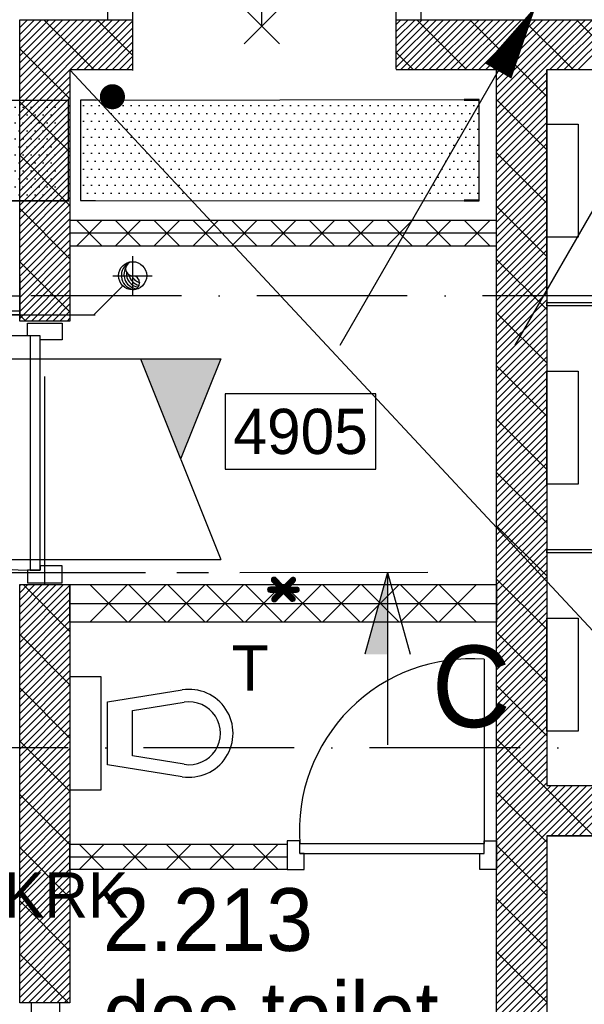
# Model space of a CAD drawing. Extents: x -1448 to 118900, y -195097 to 442500.
# Tile 35 of 103: x 25765 to 28015, y 411151 to 415073. Entities that reach past the tile are written whole.
import ezdxf
from ezdxf.enums import TextEntityAlignment as Align

# ---------------------------------------------------------------- set-up
doc = ezdxf.new("R2010")
doc.units = 0
doc.header["$LTSCALE"] = 100
for name, pattern in [('2322122', [47, 40, -7]), ('CENTER2', [11.25, 7.5, -1.25, 1.25, -1.25]), ('CENTER4', [5, 3.125, -0.625, 0.625, -0.625]), ('DASHDOT', [9, 6, -1.5, 0, -1.5]), ('LURETOUR', [6, 4, -2])]:
    doc.linetypes.add(name, pattern=pattern)
doc.layers.get('0').update_dxf_attribs({"linetype": 'CONTINUOUS'})
for name, color, linetype in [('AL$1----_ALGEMEEN', 7, 'CONTINUOUS'), ('AL$7----_STRAMIEN', 1, 'DASHDOT'), ('AL22----_BINNENWAND', 7, 'CONTINUOUS'), ('AL22----_CAMPINGWANDJE', 1, 'CONTINUOUS'), ('AL28----_KONSTRUKTIE', 3, 'CONTINUOUS'), ('AL32----_BINNENKOZ', 7, 'CONTINUOUS'), ('AL32----_DRAAIR', 7, 'CONTINUOUS'), ('AL32----_DRAAIRICHTING', 1, 'CONTINUOUS'), ('AL74----_INRSANITAIR', 7, 'CONTINUOUS'), ('ALL-----_REFLIJNEN', 8, 'CONTINUOUS'), ('ALXA7---_KALKZVUIL', 1, 'CONTINUOUS'), ('ALXAA---_GEWBETON', 12, 'CONTINUOUS'), ('ALXAB---_PREFABBETON', 1, 'CONTINUOUS'), ('BOUW', 8, 'CONTINUOUS'), ('DOORSNEDE', 1, 'CONTINUOUS'), ('KABELGOOT1', 8, 'CONTINUOUS'), ('MAATV-BETON', 1, 'CONTINUOUS'), ('MAATV-SPARING', 1, 'CONTINUOUS'), ('WL$1----', 4, 'CONTINUOUS'), ('WL521---', 4, 'CONTINUOUS'), ('WL570---', 3, 'CONTINUOUS'), ('WL570---_HARTLIJN', 1, 'CONTINUOUS'), ('WL570---_RETOUR', 3, 'CONTINUOUS'), ('WM521---', 1, 'CONTINUOUS'), ('WM570---', 1, 'CONTINUOUS')]:
    doc.layers.add(name, color=color, linetype=linetype)
doc.styles.add('BURO-018', font='BUROFONT.shx', dxfattribs={"height": 180})
doc.styles.add('BURO-025', font='BUROFONT.shx', dxfattribs={"height": 250})
doc.styles.add('BURO-050', font='BUROFONT.shx', dxfattribs={"height": 500})
doc.styles.get("Standard").update_dxf_attribs({"font": 'ISOCP'})

# ---------------------------------------------------------------- blocks, each defined once
blk = doc.blocks.new('LDV5')
at = {"color": 0, "linetype": 'CONTINUOUS'}
for p, q in [((4.5, 7.794), (6.75, 11.691)), ((0.25, 0.433), (2.5, 4.33)), ((-6.75, -11.691), (-0.25, -0.433))]:
    blk.add_line(p, q, dxfattribs=at)
for points in [[(6.75, 11.691, 0, 1, 0), (5.5, 9.526, 1, 1, 0)], [(-0.25, -0.433, 0, 1, 0), (-1.5, -2.598, 1, 1, 0)]]:
    blk.add_lwpolyline(points, format="xyseb", dxfattribs=at)
blk.add_circle((0, 0), 0.5, dxfattribs=at)
at = {"color": 0, "linetype": 'CONTINUOUS', "style": 'BURO-018'}
blk.add_attdef('LD_TEXT1', text='', height=1.8, dxfattribs=at).set_placement((3.5, 6.062), align=Align.MIDDLE)
blk = doc.blocks.new('EH100003')
blk.add_lwpolyline([(-1, -0.5), (0, -0.5), (0, 0.5), (-1, 0.5)])
blk = doc.blocks.new('EH100000')
at = {"linetype": 'BYBLOCK'}
for p, q in [((1, 0.5), (0, 0.5)), ((1, 0.5, 1), (0, 0.5, 1)), ((0, -0.5, 1), (1, -0.5, 1)), ((1, -0.5), (0, -0.5))]:
    blk.add_line(p, q, dxfattribs=at)
at = {"linetype": 'BYBLOCK', "invisible_edges": 15}
for points in [[(1, -0.5), (0, -0.5), (0, 0.5), (1, 0.5)], [(0, 0.5), (1, 0.5), (1, 0.5, 1), (0, 0.5, 1)], [(0, -0.5, 1), (1, -0.5, 1), (1, -0.5), (0, -0.5)]]:
    blk.add_3dface(points, dxfattribs=at)
blk = doc.blocks.new('EH100005')
blk.add_lwpolyline([(-1, -0.5), (0, -0.5), (0, 0.5), (-1, 0.5)])
blk = doc.blocks.new('LU-ORND')
at = {"color": 0, "linetype": 'CONTINUOUS'}
for p, q in [((-3, 1.5), (-3, -1.5)), ((3, 1.5), (-3, 1.5)), ((3, -1.5), (3, 1.5)), ((-3, -1.5), (3, -1.5))]:
    blk.add_line(p, q, dxfattribs=at)
blk = doc.blocks.new('LU-1-KI2')
at = {"color": 0, "linetype": 'CONTINUOUS'}
blk.add_circle((0, 0), 0.5, dxfattribs=at)
for centre, start, end in [((0.098, 0.01), 122.9221, 266.9628), ((0.191, 0.038), 151.6522, 263.7819), ((0.278, 0.084), 174.6069, 260.2716), ((0.354, 0.146), 192.3501, 256.1233), ((0.416, 0.222), 206.1028, 250.6419)]:
    blk.add_arc(centre, 0.5, start, end, dxfattribs=at)
at = {"layer": 'WL570---_HARTLIJN', "linetype": 'CENTER4'}
for p, q in [((0, 0.7), (0, -0.7)), ((-0.7, 0), (0.7, 0))]:
    blk.add_line(p, q, dxfattribs=at)
at = {"layer": 'WL570---_HARTLIJN', "color": 0, "linetype": 'CONTINUOUS'}
for centre, start, end in [((0, 0.25), 90, 270), ((0, -0.25), 270, 90)]:
    blk.add_arc(centre, 0.25, start, end, dxfattribs=at)
blk = doc.blocks.new('LU-2D-K-320')
at = {"color": 0, "linetype": 'CONTINUOUS'}
for p, q in [((-0.5, 400), (0.5, 400)), ((-0.5, -400), (0.5, -400))]:
    blk.add_line(p, q, dxfattribs=at)
blk = doc.blocks.new('LU-2-KB')
at = {"color": 0, "linetype": 'CONTINUOUS'}
for p, q in [((-0.4, 0.5), (0, -0.5)), ((-0.4, 0.5), (0, 0.5)), ((0, 0.5), (-0.2, 0))]:
    blk.add_line(p, q, dxfattribs=at)
blk.add_solid([(-0.4, 0.5), (0, 0.5), (-0.2, 0)], dxfattribs=at)

msp = doc.modelspace()

# ---------------------------------------------------------------- hatches: boundary and pattern name
at = {"layer": 'WM570---', "linetype": 'CONTINUOUS'}
h = msp.add_hatch(dxfattribs=at)
h.set_pattern_fill('DOTS', color=8, scale=20, style=0)
h.set_pattern_definition([(0, (-49.43, 558393.704), (15.875, 31.75), [0, -31.75])])
h.paths.add_polyline_path([(25911.6, 414344.8), (25910.6, 414744.8), (24108.3, 414744.8), (24108.3, 414344.8)])
h = msp.add_hatch(dxfattribs=at)
h.set_pattern_fill('DOTS', color=8, scale=20, style=0)
h.set_pattern_definition([(0, (0, 558400.235), (15.875, 31.75), [0, -31.75])])
h.paths.add_polyline_path([(27596.1, 414355.3), (27596.1, 414752.3), (26008.1, 414752.3), (26008.1, 414355.3)])

# ---------------------------------------------------------------- linework, layer by layer
at = {"layer": 'AL$1----_ALGEMEEN', "color": 8}
msp.add_line((27865.4, 413982.5), (27865.4, 414872.7), dxfattribs=at)
at = {"layer": 'AL$7----_STRAMIEN', "color": 1}
for p, q in [((37210.9, 413972.7), (2467.7, 413972.7)), ((88065.4, 412172.7), (2467.7, 412172.7))]:
    msp.add_line(p, q, dxfattribs=at)
at = {"layer": 'AL22----_BINNENWAND', "color": 8}
for p, q in [((26215.4, 415522.7), (26215.4, 414870.8)), ((26115.4, 415422.7), (26115.4, 415071.5)), ((27665.4, 414272.7), (25965.4, 414272.7)), ((25965.4, 414272.7), (25965.4, 414172.7)), ((27665.4, 414272.7), (25965.4, 414272.7)), ((25965.4, 414272.7), (25965.4, 414172.7)), ((27665.4, 414172.7), (27665.4, 414272.7)), ((27665.4, 414172.7), (27665.4, 414272.7)), ((25965.4, 414172.7), (27665.4, 414172.7)), ((25965.4, 414172.7), (27665.4, 414172.7)), ((25765.4, 414047.7), (25765.4, 413897.7)), ((25765.4, 413897.7), (24865.7, 413897.7)), ((25965.4, 412822.7), (27665.4, 412822.7)), ((25965.4, 412672.7), (25965.4, 412822.7)), ((27665.4, 412822.7), (27665.4, 412672.7)), ((27665.4, 412672.7), (25965.4, 412672.7)), ((25965.4, 411788.7), (26831.4, 411788.7)), ((25965.4, 411688.7), (25965.4, 411788.7)), ((26831.4, 411788.7), (26831.4, 411688.7)), ((26831.4, 411688.7), (25965.4, 411688.7))]:
    msp.add_line(p, q, dxfattribs=at)
at = {"layer": 'AL22----_BINNENWAND', "color": 8, "linetype": 'CONTINUOUS'}
msp.add_line((24865.7, 413912.7), (25765.4, 413912.7), dxfattribs=at)
at = {"layer": 'AL22----_CAMPINGWANDJE', "color": 8}
for p, q in [((27865.4, 413946.2), (29108.9, 413946.2)), ((27865.4, 413933.2), (27865.4, 413946.2)), ((29108.9, 413933.2), (27865.4, 413933.2)), ((27865.4, 412962.2), (29108.9, 412962.2)), ((27865.4, 412949.2), (27865.4, 412962.2)), ((29108.9, 412949.2), (27865.4, 412949.2))]:
    msp.add_line(p, q, dxfattribs=at)
at = {"layer": 'AL28----_KONSTRUKTIE', "color": 8}
for p, q in [((25765.4, 413872.7), (25765.4, 415072.7)), ((27265.4, 415072.7), (32365.4, 415072.7)), ((25965.4, 414872.7), (25965.4, 413872.7)), ((27665.4, 410322.7), (27665.4, 414872.7)), ((32165.4, 414872.7), (27865.4, 414872.7)), ((27865.4, 414872.7), (27865.4, 412022.7)), ((25965.4, 413872.7), (25765.4, 413872.7)), ((25765.4, 411156.7), (25765.4, 412822.7)), ((25765.4, 412822.7), (25965.4, 412822.7)), ((25965.4, 412822.7), (25965.4, 411156.7)), ((27865.4, 412022.7), (32165.4, 412022.7)), ((27865.4, 412022.7), (32165.4, 412022.7)), ((27865.4, 411822.7), (32165.4, 411822.7)), ((32165.4, 411822.7), (27865.4, 411822.7)), ((27865.4, 411822.7), (27865.4, 408222.7)), ((25965.4, 411156.7), (25765.4, 411156.7))]:
    msp.add_line(p, q, dxfattribs=at)
at = {"layer": 'AL32----_BINNENKOZ', "color": 8}
for p, q in [((25795.9, 413814.2), (25795.9, 413864.2)), ((25795.9, 413864.2), (25934.9, 413864.2)), ((25934.9, 413864.2), (25934.9, 413797.2)), ((25846.9, 413814.2), (25795.9, 413814.2)), ((25846.9, 413814.2), (25806.9, 413814.2)), ((25806.9, 413814.2), (25806.9, 412880.2)), ((25806.9, 413814.2), (25806.9, 412880.2)), ((25846.9, 412880.2), (25846.9, 413814.2)), ((25846.9, 413797.2), (25846.9, 413814.2)), ((25934.9, 413797.2), (25846.9, 413797.2)), ((25846.9, 412897.2), (25846.9, 412880.2)), ((25934.9, 412897.2), (25846.9, 412897.2)), ((25934.9, 412830.2), (25934.9, 412897.2)), ((25846.9, 412880.2), (25795.9, 412880.2)), ((25795.9, 412880.2), (25795.9, 412830.2)), ((25806.9, 412880.2), (25846.9, 412880.2)), ((25795.9, 412830.2), (25934.9, 412830.2)), ((26831.4, 411802.7), (26831.4, 411688.7)), ((26881.4, 411802.7), (26831.4, 411802.7)), ((26881.4, 411751.7), (26881.4, 411802.7)), ((27615.4, 411751.7), (27615.4, 411802.7)), ((27615.4, 411802.7), (27665.4, 411802.7)), ((27665.4, 411802.7), (27665.4, 411688.7)), ((26881.4, 411791.7), (27615.4, 411791.7)), ((26881.4, 411751.7), (27615.4, 411751.7)), ((26898.4, 411751.7), (26881.4, 411751.7)), ((26898.4, 411688.7), (26898.4, 411751.7)), ((27598.4, 411688.7), (27598.4, 411751.7)), ((27598.4, 411751.7), (27615.4, 411751.7)), ((26831.4, 411688.7), (26898.4, 411688.7)), ((27665.4, 411688.7), (27598.4, 411688.7))]:
    msp.add_line(p, q, dxfattribs=at)
msp.add_lwpolyline([(25925.4, 411156.7), (25811.4, 411156.7), (25811.4, 411089.7), (25874.4, 411089.7), (25874.4, 411106.7), (25925.4, 411106.7), (25925.4, 411156.7)], dxfattribs=at)
at = {"layer": 'AL32----_DRAAIR', "color": 8}
msp.add_line((27615.4, 412525.7), (27615.4, 411791.7), dxfattribs=at)
msp.add_arc((27565.3, 411841.8), 685.8, 85.8145, 184.1855, dxfattribs=at)
at = {"layer": 'AL32----_DRAAIRICHTING', "color": 8}
for p, q in [((27365.4, 415071.5), (27365.4, 415522.8)), ((27265.4, 414875.4), (27265.4, 415408.8)), ((25765.4, 415070.1), (25768, 415072.7)), ((25765.4, 415041.8), (25796.3, 415072.7)), ((25765.4, 415013.5), (25824.6, 415072.7)), ((25765.4, 414985.2), (25852.9, 415072.7)), ((25765.4, 414956.9), (25881.2, 415072.7)), ((25765.4, 414928.7), (25909.5, 415072.7)), ((25765.4, 414900.4), (25937.7, 415072.7)), ((25765.4, 414872.1), (25966, 415072.7)), ((25765.4, 414843.8), (25994.3, 415072.7)), ((25765.4, 414815.5), (26022.6, 415072.7)), ((25765.4, 414787.2), (26050.9, 415072.7)), ((25765.4, 414758.9), (26079.2, 415072.7)), ((25765.4, 414730.7), (26107.5, 415072.7)), ((25765.4, 414702.4), (26135.7, 415072.7)), ((25765.4, 414674.1), (26164, 415072.7)), ((25765.4, 415072.7), (26215.4, 415072.7)), ((25862.1, 415072.7), (26062.1, 414872.7)), ((25992.3, 414872.7), (26192.3, 415072.7)), ((26020.6, 414872.7), (26215.4, 415067.5)), ((26074.2, 415072.7), (26215.4, 414931.6)), ((27265.4, 415053.9), (27284.3, 415072.7)), ((27265.4, 415025.6), (27312.6, 415072.7)), ((27265.4, 414997.3), (27340.8, 415072.7)), ((27265.4, 414969), (27369.1, 415072.7)), ((27265.4, 414940.7), (27397.4, 415072.7)), ((27265.4, 414912.4), (27425.7, 415072.7)), ((27265.4, 414884.1), (27454, 415072.7)), ((27282.3, 414872.7), (27482.3, 415072.7)), ((27310.5, 414872.7), (27510.5, 415072.7)), ((27338.8, 414872.7), (27538.8, 415072.7)), ((27347, 415072.7), (27547, 414872.7)), ((27367.1, 414872.7), (27567.1, 415072.7)), ((27395.4, 414872.7), (27595.4, 415072.7)), ((27423.7, 414872.7), (27623.7, 415072.7)), ((27452, 414872.7), (27652, 415072.7)), ((27480.2, 414872.7), (27680.2, 415072.7)), ((27508.5, 414872.7), (27708.5, 415072.7)), ((27536.8, 414872.7), (27736.8, 415072.7)), ((27559.1, 415072.7), (27865.4, 414766.5)), ((27565.1, 414872.7), (27765.1, 415072.7)), ((27593.4, 414872.7), (27793.4, 415072.7)), ((27621.7, 414872.7), (27821.7, 415072.7)), ((27650, 414872.7), (27850, 415072.7)), ((27665.4, 414859.9), (27878.2, 415072.7)), ((27665.4, 414831.6), (27906.5, 415072.7)), ((27665.4, 414803.3), (27934.8, 415072.7)), ((27665.4, 414775), (27963.1, 415072.7)), ((27665.4, 414746.7), (27991.4, 415072.7)), ((27665.4, 414718.5), (28019.7, 415072.7)), ((27665.4, 414690.2), (28047.9, 415072.7)), ((27771.3, 415072.7), (27971.3, 414872.7)), ((27876.2, 414872.7), (28076.2, 415072.7)), ((27904.5, 414872.7), (28104.5, 415072.7)), ((27932.8, 414872.7), (28132.8, 415072.7)), ((27961.1, 414872.7), (28161.1, 415072.7)), ((27983.4, 415072.7), (28183.4, 414872.7)), ((27989.4, 414872.7), (28189.4, 415072.7)), ((26048.9, 414872.7), (26215.4, 415039.2)), ((26077.2, 414872.7), (26215.4, 415011)), ((26105.4, 414872.7), (26215.4, 414982.7)), ((25765.4, 414957.3), (25965.4, 414757.3)), ((26133.7, 414872.7), (26215.4, 414954.4)), ((26215.4, 414962.7), (26215.4, 414918.7)), ((27265.4, 414942.2), (27334.9, 414872.7)), ((26162, 414872.7), (26215.4, 414926.1)), ((26190.3, 414872.7), (26215.4, 414897.8)), ((26215.4, 414872.7), (25965.4, 414872.7)), ((27665.4, 414872.7), (27265.4, 414872.7)), ((27665.4, 414661.9), (27865.4, 414861.9)), ((25765.4, 414645.8), (25965.4, 414845.8)), ((25765.4, 414617.5), (25965.4, 414817.5)), ((27665.4, 414633.6), (27865.4, 414833.6)), ((25765.4, 414589.2), (25965.4, 414789.2)), ((27665.4, 414605.3), (27865.4, 414805.3)), ((27665.4, 414577), (27865.4, 414777)), ((25765.4, 414561), (25965.4, 414761)), ((25765.4, 414745.2), (25965.4, 414545.2)), ((27665.4, 414754.4), (27865.4, 414554.4)), ((27665.4, 414548.8), (27865.4, 414748.8)), ((25765.4, 414532.7), (25965.4, 414732.7)), ((25765.4, 414504.4), (25965.4, 414704.4)), ((27665.4, 414520.5), (27865.4, 414720.5)), ((25765.4, 414476.1), (25965.4, 414676.1)), ((27665.4, 414492.2), (27865.4, 414692.2)), ((27665.4, 414463.9), (27865.4, 414663.9)), ((27865.4, 414656.2), (27990.4, 414656.2)), ((25765.4, 414447.8), (25965.4, 414647.8)), ((25765.4, 414419.5), (25965.4, 414619.5)), ((27665.4, 414435.6), (27865.4, 414635.6)), ((25765.4, 414391.3), (25965.4, 414591.3)), ((27665.4, 414407.3), (27865.4, 414607.3)), ((27665.4, 414379.1), (27865.4, 414579.1)), ((25765.4, 414363), (25965.4, 414563)), ((27665.4, 414350.8), (27865.4, 414550.8)), ((27665.4, 414542.2), (27865.4, 414342.2)), ((25765.4, 414334.7), (25965.4, 414534.7)), ((25765.4, 414533), (25965.4, 414333)), ((25765.4, 414306.4), (25965.4, 414506.4)), ((27665.4, 414322.5), (27865.4, 414522.5)), ((27665.4, 414294.2), (27865.4, 414494.2)), ((25806.9, 413814.2), (24872.9, 413814.2)), ((27665.4, 411352.6), (27865.4, 411552.6)), ((27665.4, 411324.3), (27865.4, 411524.3)), ((27665.4, 411296.1), (27865.4, 411496.1)), ((27665.4, 411267.8), (27865.4, 411467.8)), ((27665.4, 411239.5), (27865.4, 411439.5)), ((27665.4, 411211.2), (27865.4, 411411.2)), ((27665.4, 411182.9), (27865.4, 411382.9)), ((27665.4, 411360.2), (27865.4, 411160.2)), ((27665.4, 411154.6), (27865.4, 411354.6)), ((27665.4, 411126.4), (27865.4, 411326.4)), ((27665.4, 411098.1), (27865.4, 411298.1)), ((27665.4, 411069.8), (27865.4, 411269.8)), ((27665.4, 411041.5), (27865.4, 411241.5)), ((27665.4, 411013.2), (27865.4, 411213.2)), ((27665.4, 410984.9), (27865.4, 411184.9)), ((27665.4, 410956.7), (27865.4, 411156.7))]:
    msp.add_line(p, q, dxfattribs=at)
for points in [[(26730.4, 415046.8), (26730.4, 415896.8)], [(26800.4, 414976.8), (26660.4, 415116.8)], [(26660.4, 414976.8), (26800.4, 415116.8)]]:
    msp.add_lwpolyline(points, dxfattribs=at)
msp.add_arc((25806.9, 413814.2), 934, 180, 270, dxfattribs=at)
at = {"layer": 'AL74----_INRSANITAIR', "color": 8, "linetype": 'CONTINUOUS'}
for p, q in [((27865.4, 414206.2), (27865.4, 414656.2)), ((27990.4, 414656.2), (27990.4, 414206.2)), ((27990.4, 414206.2), (27865.4, 414206.2)), ((27865.4, 413672.7), (27990.4, 413672.7)), ((27865.4, 413222.7), (27865.4, 413672.7)), ((27990.4, 413672.7), (27990.4, 413222.7)), ((27990.4, 413222.7), (27865.4, 413222.7)), ((27865.4, 412689.2), (27990.4, 412689.2)), ((27865.4, 412239.2), (27865.4, 412689.2)), ((27990.4, 412689.2), (27990.4, 412239.2)), ((26090.4, 412455.7), (25965.4, 412455.7)), ((25965.4, 412455.7), (25965.4, 412005.7)), ((26090.4, 412005.7), (26090.4, 412455.7)), ((26115.4, 412355.7), (26412.6, 412403.5)), ((26365.4, 412405.7), (26365.4, 412405.7)), ((26115.4, 412105.7), (26115.4, 412355.7)), ((26215.4, 412321.2), (26420.6, 412354.1)), ((26215.4, 412140.3), (26215.4, 412321.2)), ((26540.4, 412280.7), (26540.4, 412280.7)), ((27990.4, 412239.2), (27865.4, 412239.2)), ((26412.6, 412057.9), (26115.4, 412105.7)), ((26420.6, 412107.3), (26215.4, 412140.3)), ((25965.4, 412005.7), (26090.4, 412005.7))]:
    msp.add_line(p, q, dxfattribs=at)
for radius in [175, 125]:
    msp.add_arc((26440.4, 412230.7), radius, 260.8673, 99.1327, dxfattribs=at)
at = {"layer": 'ALL-----_REFLIJNEN', "color": 8, "linetype": 'CONTINUOUS'}
for p, q in [((27665.4, 414222.7), (25965.4, 414222.7)), ((27665.4, 414222.7), (25965.4, 414222.7)), ((24865.7, 413972.7), (25765.4, 413972.7)), ((25965.4, 412747.7), (27665.4, 412747.7)), ((25965.4, 411738.7), (26831.4, 411738.7))]:
    msp.add_line(p, q, dxfattribs=at)
at = {"layer": 'ALXA7---_KALKZVUIL', "color": 8}
for p, q in [((25992.7, 414172.7), (26092.7, 414272.7)), ((26092.7, 414172.7), (25992.7, 414272.7)), ((25992.7, 414172.7), (26092.7, 414272.7)), ((26092.7, 414172.7), (25992.7, 414272.7)), ((26147.2, 414172.7), (26247.2, 414272.7)), ((26247.2, 414172.7), (26147.2, 414272.7)), ((26147.2, 414172.7), (26247.2, 414272.7)), ((26247.2, 414172.7), (26147.2, 414272.7)), ((26301.8, 414172.7), (26401.8, 414272.7)), ((26401.8, 414172.7), (26301.8, 414272.7)), ((26301.8, 414172.7), (26401.8, 414272.7)), ((26401.8, 414172.7), (26301.8, 414272.7)), ((26456.3, 414172.7), (26556.3, 414272.7)), ((26556.3, 414172.7), (26456.3, 414272.7)), ((26456.3, 414172.7), (26556.3, 414272.7)), ((26556.3, 414172.7), (26456.3, 414272.7)), ((26610.8, 414172.7), (26710.8, 414272.7)), ((26710.8, 414172.7), (26610.8, 414272.7)), ((26610.8, 414172.7), (26710.8, 414272.7)), ((26710.8, 414172.7), (26610.8, 414272.7)), ((26765.4, 414172.7), (26865.4, 414272.7)), ((26865.4, 414172.7), (26765.4, 414272.7)), ((26765.4, 414172.7), (26865.4, 414272.7)), ((26865.4, 414172.7), (26765.4, 414272.7)), ((26919.9, 414172.7), (27019.9, 414272.7)), ((27019.9, 414172.7), (26919.9, 414272.7)), ((26919.9, 414172.7), (27019.9, 414272.7)), ((27019.9, 414172.7), (26919.9, 414272.7)), ((27074.5, 414172.7), (27174.5, 414272.7)), ((27174.5, 414172.7), (27074.5, 414272.7)), ((27074.5, 414172.7), (27174.5, 414272.7)), ((27174.5, 414172.7), (27074.5, 414272.7)), ((27229, 414172.7), (27329, 414272.7)), ((27329, 414172.7), (27229, 414272.7)), ((27229, 414172.7), (27329, 414272.7)), ((27329, 414172.7), (27229, 414272.7)), ((27383.6, 414172.7), (27483.6, 414272.7)), ((27483.6, 414172.7), (27383.6, 414272.7)), ((27383.6, 414172.7), (27483.6, 414272.7)), ((27483.6, 414172.7), (27383.6, 414272.7)), ((27538.1, 414172.7), (27638.1, 414272.7)), ((27638.1, 414172.7), (27538.1, 414272.7)), ((27538.1, 414172.7), (27638.1, 414272.7)), ((27638.1, 414172.7), (27538.1, 414272.7)), ((26194.9, 412822.7), (26044.9, 412672.7)), ((26044.9, 412822.7), (26194.9, 412672.7)), ((26349.5, 412822.7), (26199.5, 412672.7)), ((26199.5, 412822.7), (26349.5, 412672.7)), ((26504, 412822.7), (26354, 412672.7)), ((26354, 412822.7), (26504, 412672.7)), ((26658.6, 412822.7), (26508.6, 412672.7)), ((26508.6, 412822.7), (26658.6, 412672.7)), ((26813.1, 412822.7), (26663.1, 412672.7)), ((26663.1, 412822.7), (26813.1, 412672.7)), ((26967.7, 412822.7), (26817.7, 412672.7)), ((26817.7, 412822.7), (26967.7, 412672.7)), ((27122.2, 412822.7), (26972.2, 412672.7)), ((26972.2, 412822.7), (27122.2, 412672.7)), ((27276.8, 412822.7), (27126.8, 412672.7)), ((27126.8, 412822.7), (27276.8, 412672.7)), ((27431.3, 412822.7), (27281.3, 412672.7)), ((27281.3, 412822.7), (27431.3, 412672.7)), ((27585.8, 412822.7), (27435.8, 412672.7)), ((27435.8, 412822.7), (27585.8, 412672.7)), ((26102, 411788.7), (26002, 411688.7)), ((26002, 411788.7), (26102, 411688.7)), ((26275.2, 411788.7), (26175.2, 411688.7)), ((26175.2, 411788.7), (26275.2, 411688.7)), ((26448.4, 411788.7), (26348.4, 411688.7)), ((26348.4, 411788.7), (26448.4, 411688.7)), ((26621.6, 411788.7), (26521.6, 411688.7)), ((26521.6, 411788.7), (26621.6, 411688.7)), ((26794.8, 411788.7), (26694.8, 411688.7)), ((26694.8, 411788.7), (26794.8, 411688.7))]:
    msp.add_line(p, q, dxfattribs=at)
at = {"layer": 'ALXAA---_GEWBETON', "color": 8}
for p, q in [((25765.4, 414278.1), (25965.4, 414478.1)), ((27665.4, 414265.9), (27865.4, 414465.9)), ((25765.4, 414249.8), (25965.4, 414449.8)), ((25765.4, 414221.5), (25965.4, 414421.5)), ((27665.4, 414237.6), (27865.4, 414437.6)), ((25765.4, 414193.3), (25965.4, 414393.3)), ((27665.4, 414209.3), (27865.4, 414409.3)), ((27665.4, 414181.1), (27865.4, 414381.1)), ((25765.4, 414165), (25965.4, 414365)), ((27665.4, 414152.8), (27865.4, 414352.8)), ((25765.4, 414136.7), (25965.4, 414336.7)), ((25765.4, 414108.4), (25965.4, 414308.4)), ((27665.4, 414124.5), (27865.4, 414324.5)), ((25765.4, 414080.1), (25965.4, 414280.1)), ((27665.4, 414096.2), (27865.4, 414296.2)), ((27665.4, 414067.9), (27865.4, 414267.9)), ((25765.4, 414051.8), (25965.4, 414251.8)), ((25765.4, 414023.6), (25965.4, 414223.6)), ((27665.4, 414039.6), (27865.4, 414239.6)), ((25765.4, 413995.3), (25965.4, 414195.3)), ((27665.4, 414011.4), (27865.4, 414211.4)), ((25765.4, 413967), (25965.4, 414167)), ((27665.4, 413983.1), (27865.4, 414183.1)), ((27665.4, 413954.8), (27865.4, 414154.8)), ((25765.4, 413938.7), (25965.4, 414138.7)), ((25765.4, 413910.4), (25965.4, 414110.4)), ((27665.4, 413926.5), (27865.4, 414126.5)), ((25765.4, 413882.1), (25965.4, 414082.1)), ((27665.4, 413898.2), (27865.4, 414098.2)), ((27665.4, 413869.9), (27865.4, 414069.9)), ((25784.3, 413872.7), (25965.4, 414053.9)), ((27665.4, 413841.6), (27865.4, 414041.6)), ((25812.6, 413872.7), (25965.4, 414025.6)), ((25840.8, 413872.7), (25965.4, 413997.3)), ((27665.4, 413813.4), (27865.4, 414013.4)), ((25869.1, 413872.7), (25965.4, 413969)), ((27665.4, 413785.1), (27865.4, 413985.1)), ((27665.4, 413756.8), (27865.4, 413956.8)), ((25897.4, 413872.7), (25965.4, 413940.7)), ((25925.7, 413872.7), (25965.4, 413912.4)), ((27665.4, 413728.5), (27865.4, 413928.5)), ((25954, 413872.7), (25965.4, 413884.1)), ((27665.4, 413700.2), (27865.4, 413900.2)), ((27665.4, 413671.9), (27865.4, 413871.9)), ((27665.4, 413643.7), (27865.4, 413843.7)), ((27665.4, 413615.4), (27865.4, 413815.4)), ((27665.4, 413587.1), (27865.4, 413787.1)), ((27665.4, 413558.8), (27865.4, 413758.8)), ((27665.4, 413530.5), (27865.4, 413730.5)), ((27665.4, 413502.2), (27865.4, 413702.2)), ((27665.4, 413474), (27865.4, 413674)), ((27665.4, 413445.7), (27865.4, 413645.7)), ((27665.4, 413417.4), (27865.4, 413617.4)), ((27665.4, 413389.1), (27865.4, 413589.1)), ((27665.4, 413360.8), (27865.4, 413560.8)), ((27665.4, 413332.5), (27865.4, 413532.5)), ((27665.4, 413304.2), (27865.4, 413504.2)), ((27665.4, 413276), (27865.4, 413476)), ((27665.4, 413247.7), (27865.4, 413447.7)), ((27665.4, 413219.4), (27865.4, 413419.4)), ((27665.4, 413191.1), (27865.4, 413391.1)), ((27665.4, 413162.8), (27865.4, 413362.8)), ((27665.4, 413134.5), (27865.4, 413334.5)), ((27665.4, 413106.3), (27865.4, 413306.3)), ((27665.4, 413078), (27865.4, 413278)), ((27665.4, 413049.7), (27865.4, 413249.7)), ((27665.4, 413021.4), (27865.4, 413221.4)), ((27665.4, 412993.1), (27865.4, 413193.1)), ((27665.4, 412964.8), (27865.4, 413164.8)), ((27665.4, 412936.6), (27865.4, 413136.6)), ((27665.4, 412908.3), (27865.4, 413108.3)), ((27665.4, 412880), (27865.4, 413080)), ((27665.4, 412851.7), (27865.4, 413051.7)), ((27665.4, 412823.4), (27865.4, 413023.4)), ((27665.4, 412795.1), (27865.4, 412995.1)), ((27665.4, 412766.8), (27865.4, 412966.8)), ((27665.4, 412738.6), (27865.4, 412938.6)), ((27665.4, 412710.3), (27865.4, 412910.3)), ((27665.4, 412682), (27865.4, 412882)), ((27665.4, 412653.7), (27865.4, 412853.7)), ((25765.4, 412818.5), (25769.7, 412822.7)), ((25765.4, 412790.2), (25797.9, 412822.7)), ((25765.4, 412761.9), (25826.2, 412822.7)), ((25765.4, 412733.6), (25854.5, 412822.7)), ((25765.4, 412705.3), (25882.8, 412822.7)), ((25765.4, 412677), (25911.1, 412822.7)), ((25765.4, 412648.8), (25939.4, 412822.7)), ((25765.4, 412620.5), (25965.4, 412820.5)), ((27665.4, 412625.4), (27865.4, 412825.4)), ((25765.4, 412592.2), (25965.4, 412792.2)), ((27665.4, 412597.1), (27865.4, 412797.1)), ((25765.4, 412563.9), (25965.4, 412763.9)), ((25765.4, 412535.6), (25965.4, 412735.6)), ((27665.4, 412568.9), (27865.4, 412768.9)), ((27665.4, 412540.6), (27865.4, 412740.6)), ((25765.4, 412507.3), (25965.4, 412707.3)), ((27665.4, 412512.3), (27865.4, 412712.3)), ((25765.4, 412479.1), (25965.4, 412679.1)), ((27665.4, 412484), (27865.4, 412684)), ((27665.4, 412455.7), (27865.4, 412655.7)), ((25765.4, 412450.8), (25965.4, 412650.8)), ((25765.4, 412422.5), (25965.4, 412622.5)), ((27665.4, 412427.4), (27865.4, 412627.4)), ((25765.4, 412394.2), (25965.4, 412594.2)), ((27665.4, 412399.2), (27865.4, 412599.2)), ((25765.4, 412365.9), (25965.4, 412565.9)), ((25765.4, 412337.6), (25965.4, 412537.6)), ((27665.4, 412370.9), (27865.4, 412570.9)), ((27665.4, 412342.6), (27865.4, 412542.6)), ((25765.4, 412309.3), (25965.4, 412509.3)), ((27665.4, 412314.3), (27865.4, 412514.3)), ((25765.4, 412281.1), (25965.4, 412481.1)), ((27665.4, 412286), (27865.4, 412486)), ((25765.4, 412252.8), (25965.4, 412452.8)), ((25765.4, 412224.5), (25965.4, 412424.5)), ((27665.4, 412257.7), (27865.4, 412457.7)), ((27665.4, 412229.4), (27865.4, 412429.4)), ((25765.4, 412196.2), (25965.4, 412396.2)), ((27665.4, 412201.2), (27865.4, 412401.2)), ((25765.4, 412167.9), (25965.4, 412367.9)), ((27665.4, 412172.9), (27865.4, 412372.9)), ((27665.4, 412144.6), (27865.4, 412344.6)), ((25765.4, 412139.6), (25965.4, 412339.6)), ((25765.4, 412111.4), (25965.4, 412311.4)), ((27665.4, 412116.3), (27865.4, 412316.3)), ((25765.4, 412083.1), (25965.4, 412283.1)), ((27665.4, 412088), (27865.4, 412288)), ((25765.4, 412054.8), (25965.4, 412254.8)), ((25765.4, 412026.5), (25965.4, 412226.5)), ((27665.4, 412059.7), (27865.4, 412259.7)), ((27665.4, 412031.5), (27865.4, 412231.5)), ((25765.4, 411998.2), (25965.4, 412198.2)), ((27665.4, 412003.2), (27865.4, 412203.2)), ((25765.4, 411969.9), (25965.4, 412169.9)), ((27665.4, 411974.9), (27865.4, 412174.9)), ((27665.4, 411946.6), (27865.4, 412146.6)), ((25765.4, 411941.6), (25965.4, 412141.6)), ((25765.4, 411913.4), (25965.4, 412113.4)), ((27665.4, 411918.3), (27865.4, 412118.3)), ((25765.4, 411885.1), (25965.4, 412085.1)), ((27665.4, 411890), (27865.4, 412090)), ((25765.4, 411856.8), (25965.4, 412056.8)), ((25765.4, 411828.5), (25965.4, 412028.5)), ((27665.4, 411861.7), (27865.4, 412061.7)), ((27665.4, 411833.5), (27865.4, 412033.5)), ((25765.4, 411800.2), (25965.4, 412000.2)), ((27665.4, 411805.2), (27882.9, 412022.7)), ((27665.4, 411776.9), (27911.2, 412022.7)), ((27665.4, 411748.6), (27939.5, 412022.7)), ((27665.4, 411720.3), (27967.8, 412022.7)), ((27665.4, 411692), (27996.1, 412022.7)), ((27665.4, 411663.8), (28024.4, 412022.7)), ((27665.4, 411635.5), (28052.6, 412022.7)), ((27880.9, 411822.7), (28080.9, 412022.7)), ((27909.2, 411822.7), (28109.2, 412022.7)), ((27937.5, 411822.7), (28137.5, 412022.7)), ((27965.8, 411822.7), (28165.8, 412022.7)), ((27994.1, 411822.7), (28194.1, 412022.7)), ((25765.4, 411771.9), (25965.4, 411971.9)), ((25765.4, 411743.7), (25965.4, 411943.7)), ((25765.4, 411715.4), (25965.4, 411915.4)), ((25765.4, 411687.1), (25965.4, 411887.1)), ((25765.4, 411658.8), (25965.4, 411858.8)), ((25765.4, 411630.5), (25965.4, 411830.5)), ((25765.4, 411602.2), (25965.4, 411802.2)), ((27665.4, 411607.2), (27865.4, 411807.2)), ((25765.4, 411574), (25965.4, 411774)), ((27665.4, 411578.9), (27865.4, 411778.9)), ((25765.4, 411545.7), (25965.4, 411745.7)), ((25765.4, 411517.4), (25965.4, 411717.4)), ((27665.4, 411550.6), (27865.4, 411750.6)), ((27665.4, 411522.3), (27865.4, 411722.3)), ((25765.4, 411489.1), (25965.4, 411689.1)), ((27665.4, 411494.1), (27865.4, 411694.1)), ((25765.4, 411460.8), (25965.4, 411660.8)), ((27665.4, 411465.8), (27865.4, 411665.8)), ((27665.4, 411437.5), (27865.4, 411637.5)), ((25765.4, 411432.5), (25965.4, 411632.5)), ((25765.4, 411404.2), (25965.4, 411604.2)), ((27665.4, 411409.2), (27865.4, 411609.2)), ((25765.4, 411376), (25965.4, 411576)), ((27665.4, 411380.9), (27865.4, 411580.9)), ((25765.4, 411347.7), (25965.4, 411547.7)), ((25765.4, 411319.4), (25965.4, 411519.4)), ((25765.4, 411291.1), (25965.4, 411491.1)), ((25765.4, 411262.8), (25965.4, 411462.8)), ((25765.4, 411234.5), (25965.4, 411434.5)), ((25765.4, 411206.3), (25965.4, 411406.3)), ((25765.4, 411178), (25965.4, 411378)), ((25772.4, 411156.7), (25965.4, 411349.7)), ((25800.7, 411156.7), (25965.4, 411321.4)), ((25829, 411156.7), (25965.4, 411293.1)), ((25857.3, 411156.7), (25965.4, 411264.8)), ((25885.6, 411156.7), (25965.4, 411236.6)), ((25913.9, 411156.7), (25965.4, 411208.3)), ((25942.1, 411156.7), (25965.4, 411180))]:
    msp.add_line(p, q, dxfattribs=at)
at = {"layer": 'ALXAB---_PREFABBETON', "color": 8}
for p, q in [((25765.4, 414320.9), (25965.4, 414120.9)), ((27665.4, 414330.1), (27865.4, 414130.1)), ((25765.4, 414108.8), (25965.4, 413908.8)), ((27665.4, 414118), (27865.4, 413918)), ((25765.4, 413896.6), (25789.3, 413872.7)), ((27665.4, 413905.8), (27865.4, 413705.8)), ((27665.4, 413693.7), (27865.4, 413493.7)), ((27665.4, 413481.6), (27865.4, 413281.6)), ((27665.4, 413269.4), (27865.4, 413069.4)), ((27665.4, 413057.3), (27865.4, 412857.3)), ((25778.6, 412822.7), (25965.4, 412636)), ((27665.4, 412845.2), (27865.4, 412645.2)), ((25765.4, 412623.8), (25965.4, 412423.8)), ((27665.4, 412633), (27865.4, 412433)), ((27665.4, 412420.9), (27865.4, 412220.9)), ((25765.4, 412411.7), (25965.4, 412211.7)), ((25765.4, 412199.6), (25965.4, 411999.6)), ((27665.4, 412208.8), (28051.4, 411822.7)), ((27665.4, 411996.6), (27865.4, 411796.6)), ((25765.4, 411987.4), (25965.4, 411787.4)), ((25765.4, 411775.3), (25965.4, 411575.3)), ((27665.4, 411784.5), (27865.4, 411584.5)), ((25765.4, 411563.2), (25965.4, 411363.2)), ((27665.4, 411572.4), (27865.4, 411372.4)), ((25765.4, 411351.1), (25959.7, 411156.7))]:
    msp.add_line(p, q, dxfattribs=at)
at = {"layer": 'BOUW', "const_width": 49.8}
msp.add_lwpolyline([(26109.8, 414766, 1), (26160, 414766, 1)], format="xyb", close=True, dxfattribs=at)
at = {"layer": 'DOORSNEDE', "color": 220, "linetype": 'CENTER2'}
msp.add_line((27392.1, 412870.5), (22108.7, 412869.8), dxfattribs=at)
at = {"layer": 'DOORSNEDE', "color": 220}
for q in [(27140, 412545.4), (27230.2, 412184.1), (27320.5, 412545.4)]:
    msp.add_line((27230.2, 412870.5), q, dxfattribs=at)
msp.add_solid([(27140, 412545.4), (27230.2, 412545.4), (27230.2, 412870.5)], dxfattribs=at)
at = {"layer": 'MAATV-BETON', "color": 8}
msp.add_line((25865.4, 412822.7), (25865.4, 413651.1), dxfattribs=at)
at = {"layer": 'WL521---', "linetype": '2322122'}
msp.add_line((24572.9, 413897.7), (26065.7, 413897.7), dxfattribs=at)
msp.add_lwpolyline([(26061.2, 413897.7), (26173.9, 414010.4)], dxfattribs=at)
at = {"layer": 'WM521---'}
msp.add_line((25965.4, 414872.7), (32165.4, 408222.7), dxfattribs=at)
at = {"layer": 'WM570---', "color": 8, "linetype": 'CONTINUOUS'}
for p, q in [((26068.1, 414752.3, 2750), (27536.1, 414755.3)), ((26068.1, 414352.3, 2750), (27536.4, 414351.3))]:
    msp.add_line(p, q, dxfattribs=at)

# ---------------------------------------------------------------- block references
at = {"layer": 'KABELGOOT1', "yscale": 400}
for name, p, xscale, zscale in [('EH100000', (24157.7, 414551.3, 3650), 1803.335979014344, 60), ('EH100005', (25960.1, 414551.3, 3650), 60, 60), ('EH100003', (27596.4, 414551.3), 60, 3650)]:
    msp.add_blockref(name, p, dxfattribs=dict(at, xscale=xscale, zscale=zscale))
at = {"layer": 'KABELGOOT1', "xscale": 60, "yscale": 400, "zscale": 3650}
for p, rotation in [((26008.1, 414552.3, 2750), 180), ((27596.1, 414555.3), 1.230615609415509e-09)]:
    msp.add_blockref('EH100003', p, dxfattribs=dict(at, rotation=rotation))
at = {"layer": 'WL$1----', "color": 2}
ref = msp.add_blockref('LDV5', (27852.4, 415179.9), dxfattribs=dict(at, xscale=120, yscale=120, zscale=120))
ref.add_attrib('LD_TEXT1', 'rg', dxfattribs={"layer": '0', "color": 1, "linetype": 'CONTINUOUS', "height": 144, "style": 'BURO-018'}).set_placement((28272.4, 415907.3), align=Align.MIDDLE)
ref = msp.add_blockref('LDV5', (28549.6, 415179.9), dxfattribs=dict(at, xscale=120, yscale=120, zscale=120))
ref.add_attrib('LD_TEXT1', 'rg', dxfattribs={"layer": '0', "color": 1, "linetype": 'CONTINUOUS', "height": 144, "style": 'BURO-018'}).set_placement((28969.6, 415907.3), align=Align.MIDDLE)
at = {"layer": 'WL570---_RETOUR', "linetype": 'LURETOUR'}
for name, p, xscale, yscale, zscale in [('LU-1-KI2', (26215.4, 414052.9), 112, 112, 112), ('LU-2-KB', (26566.5, 413322.7), 800, 800, 800)]:
    msp.add_blockref(name, p, dxfattribs=dict(at, xscale=xscale, yscale=yscale, zscale=zscale))
at = {"layer": 'WL570---_RETOUR', "linetype": 'LURETOUR', "xscale": 1720.757942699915}
msp.add_blockref('LU-2D-K-320', (25706.1, 413322.7), dxfattribs=at)
at = {"layer": 'WM570---'}
ref = msp.add_blockref('LU-ORND', (26884.6, 413433.1), dxfattribs=dict(at, xscale=100, yscale=100, zscale=100))
ref.add_attrib('LU_TEXT1', '4905', dxfattribs={"layer": '0', "color": 1, "linetype": 'CONTINUOUS', "height": 180, "style": 'BURO-018'}).set_placement((26884.6, 413433.1), align=Align.MIDDLE)

# ---------------------------------------------------------------- texts
at = {"layer": 'BOUW', "color": 1, "style": 'BURO-018'}
msp.add_text('T', height=180, dxfattribs=at).set_placement((26610.3, 412401))
at = {"layer": 'BOUW', "style": 'BURO-025'}
for s, p in [('2.213', (26097.1, 411363.8)), ('doc.toilet', (26097.1, 410990.8))]:
    msp.add_text(s, height=250, dxfattribs=at).set_placement(p)
at = {"layer": 'DOORSNEDE', "color": 2, "style": 'BURO-050'}
msp.add_text('C', height=325, dxfattribs=at).set_placement((27407.4, 412255.1))
at = {"layer": 'MAATV-SPARING', "color": 8}
msp.add_text('*', height=270, dxfattribs=at).set_placement((26733.9, 412696.8))
at = {"layer": 'WL570---', "color": 1, "style": 'BURO-018'}
msp.add_text('KRK', height=180, dxfattribs=at).set_placement((25703.2, 411497))

doc.saveas('drawing.dxf')
